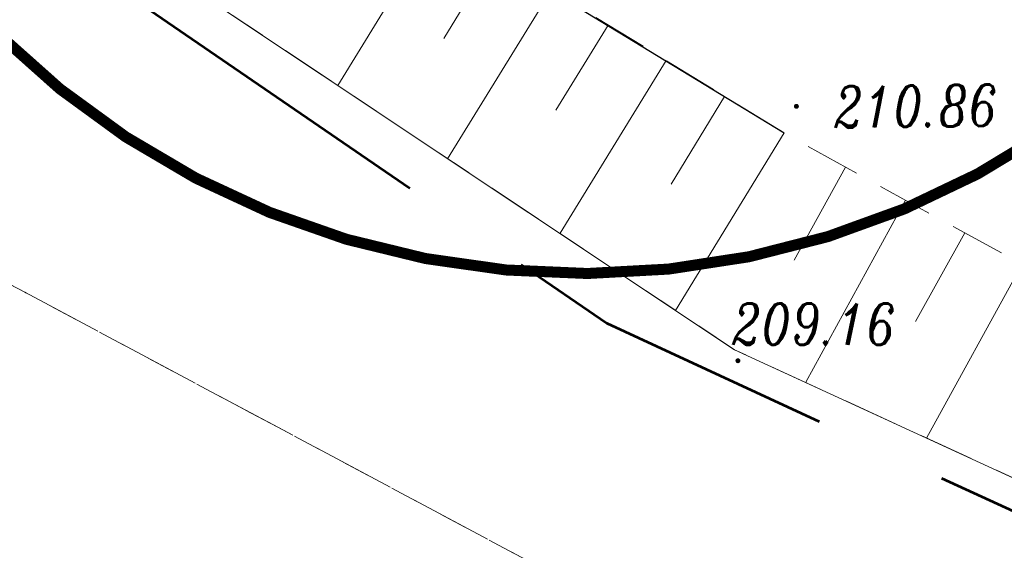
# Model space of a CAD drawing. Header units: metres. Extents: x 7415312 to 7415578, y 5538064 to 5538378.
# Tile 18 of 83: x 7415410 to 7415428, y 5538180 to 5538190. Entities that reach past the tile are written whole.
import ezdxf

# ---------------------------------------------------------------- set-up
doc = ezdxf.new("R2010")
doc.units = ezdxf.units.M
doc.header["$MEASUREMENT"] = 0
for name, pattern in [('1.0_0.5', [1.5, 1, -0.5]), ('DGN Style 3', [8.565382, 6.11813, -2.447252]), ('EGBK02-500', [2, 1.5, -0.5]), ('EGBU01-500', [1, 0.5, -0.5]), ('mz1.0_0.5', [1.5, 1, -0.5])]:
    doc.linetypes.add(name, pattern=pattern)
for name, color, linetype, lineweight in [('_LL_CIENKA', 7, 'Continuous', 25), ('_LL_PRZERYWANA', 7, 'mz1.0_0.5', 18), ('BUBZ01', 7, 'Continuous', 0), ('EGBK02', 7, 'Continuous', 0), ('EGBU01', 7, 'Continuous', 0), ('LIN_Linie Rozgraniczajace', 3, 'Continuous', 53), ('pikieta sztuczna', 7, 'Continuous', 0), ('pikieta sztuczna-Atr2', 7, 'Continuous', 0), ('woda stojąca', 7, 'Continuous', 0)]:
    doc.layers.add(name, color=color, linetype=linetype, lineweight=lineweight)
doc.styles.get("Standard").update_dxf_attribs({"font": 'Working1250.shx', "width": 0.75})

# ---------------------------------------------------------------- blocks, each defined once
blk = doc.blocks.new('PW01_1')
at = {"layer": 'pikieta sztuczna', "linetype": 'Continuous', "lineweight": 13}
h = blk.add_hatch(color=7, dxfattribs=at)
edge = h.paths.add_edge_path()
edge.add_arc((0, 0), 0.45, 0, 360)

msp = doc.modelspace()

# ---------------------------------------------------------------- linework, layer by layer
at = {"layer": '_LL_CIENKA'}
msp.add_lwpolyline([(7415411.834, 5538195.185), (7415423.59, 5538188.03)], dxfattribs=at)
at = {"layer": '_LL_PRZERYWANA', "color": 2, "elevation": 496.758}
msp.add_lwpolyline([(7415404.906, 5538201.863, 0.2, 0.2, 1.043517), (7415435.026, 5538200.557, 0.2, 0.2, 0.958316), (7415404.906, 5538201.863, 0.2, 0.2, 0)], format="xyseb", close=True, dxfattribs=at)
at = {"layer": 'BUBZ01', "color": 7, "linetype": '1.0_0.5', "lineweight": 13, "flags": 128}
msp.add_lwpolyline([(7415339.827, 5538285.235), (7415340.29, 5538284.82), (7415342.12, 5538282.81), (7415344, 5538280.54), (7415346.02, 5538277.97), (7415348.02, 5538275.31), (7415349.95, 5538272.4), (7415351.17, 5538270.56), (7415353.24, 5538267.45), (7415354.44, 5538265.59), (7415356.95, 5538261.68), (7415359.74, 5538257.21), (7415362.86, 5538252.13), (7415363.52, 5538251.05), (7415364.64, 5538249.02), (7415367.11, 5538244.71), (7415367.84, 5538243.67), (7415369.82, 5538240.34), (7415372.25, 5538236.1), (7415373.8, 5538233.41), (7415375.26, 5538231.02), (7415376.23, 5538229.4), (7415377.75, 5538226.89), (7415379.29, 5538224.44), (7415380.59, 5538222.28), (7415382.68, 5538218.73), (7415383.63, 5538217.33), (7415385.07, 5538215.04), (7415385.7, 5538214.19), (7415387.77, 5538211.15), (7415388.79, 5538209.85), (7415389.97, 5538208.49), (7415390.92, 5538207.5), (7415393.26, 5538204.96), (7415398.71, 5538200.32), (7415404.01, 5538196.54), (7415422.69, 5538184.1), (7415436.27, 5538177.85), (7415447.02, 5538172.92), (7415443.66, 5538175.79), (7415432.48, 5538183.13), (7415423.75, 5538187.93), (7415413.56, 5538194.18), (7415401.79, 5538201.09), (7415396.57, 5538205.43), (7415391.73, 5538209.46), (7415390.28, 5538210.84), (7415389.38, 5538212.08), (7415387.39, 5538214.85), (7415386.02, 5538216.91), (7415385.14, 5538218.21), (7415383.86, 5538220.26), (7415381.8, 5538223.41), (7415380.41, 5538225.67), (7415377.62, 5538230.16), (7415375.67, 5538233.28), (7415374.19, 5538235.73), (7415371.83, 5538239.65), (7415370.99, 5538241.33), (7415368.67, 5538245.08), (7415366.6, 5538248.19), (7415363.4, 5538252.97), (7415361.24, 5538256.33), (7415359.46, 5538259.01), (7415357, 5538262.98), (7415354.35, 5538267.07), (7415352.6, 5538269.89), (7415351.95, 5538270.86), (7415350.55, 5538273.04), (7415349.82, 5538274.16), (7415348.33, 5538276.37), (7415347.48, 5538277.51), (7415345.57, 5538280.06), (7415344.33, 5538281.67), (7415343.2, 5538282.99), (7415341.97, 5538284.32), (7415340.83, 5538285.47), (7415340.1, 5538286.28), (7415339.81, 5538286.553)], dxfattribs=at)
msp.add_lwpolyline([(7415339.827, 5538285.235), (7415340.29, 5538284.82), (7415342.12, 5538282.81), (7415344, 5538280.54), (7415346.02, 5538277.97), (7415348.02, 5538275.31), (7415349.95, 5538272.4), (7415351.17, 5538270.56), (7415353.24, 5538267.45), (7415354.44, 5538265.59), (7415356.95, 5538261.68), (7415359.74, 5538257.21), (7415362.86, 5538252.13), (7415363.52, 5538251.05), (7415364.64, 5538249.02), (7415367.11, 5538244.71), (7415367.84, 5538243.67), (7415369.82, 5538240.34), (7415372.25, 5538236.1), (7415373.8, 5538233.41), (7415375.26, 5538231.02), (7415376.23, 5538229.4), (7415377.75, 5538226.89), (7415379.29, 5538224.44), (7415380.59, 5538222.28), (7415382.68, 5538218.73), (7415383.63, 5538217.33), (7415385.07, 5538215.04), (7415385.7, 5538214.19), (7415387.77, 5538211.15), (7415388.79, 5538209.85), (7415389.97, 5538208.49), (7415390.92, 5538207.5), (7415393.26, 5538204.96), (7415398.71, 5538200.32), (7415404.01, 5538196.54), (7415422.69, 5538184.1), (7415436.27, 5538177.85), (7415447.02, 5538172.92), (7415443.66, 5538175.79), (7415432.48, 5538183.13), (7415423.75, 5538187.93), (7415413.56, 5538194.18), (7415401.79, 5538201.09), (7415396.57, 5538205.43), (7415391.73, 5538209.46), (7415390.28, 5538210.84), (7415389.38, 5538212.08), (7415387.39, 5538214.85), (7415386.02, 5538216.91), (7415385.14, 5538218.21), (7415383.86, 5538220.26), (7415381.8, 5538223.41), (7415380.41, 5538225.67), (7415377.62, 5538230.16), (7415375.67, 5538233.28), (7415374.19, 5538235.73), (7415371.83, 5538239.65), (7415370.99, 5538241.33), (7415368.67, 5538245.08), (7415366.6, 5538248.19), (7415363.4, 5538252.97), (7415361.24, 5538256.33), (7415359.46, 5538259.01), (7415357, 5538262.98), (7415354.35, 5538267.07), (7415352.6, 5538269.89), (7415351.95, 5538270.86), (7415350.55, 5538273.04), (7415349.82, 5538274.16), (7415348.33, 5538276.37), (7415347.48, 5538277.51), (7415345.57, 5538280.06), (7415344.33, 5538281.67), (7415343.2, 5538282.99), (7415341.97, 5538284.32), (7415340.83, 5538285.47), (7415340.1, 5538286.28), (7415339.81, 5538286.553)], dxfattribs=at)
at = {"layer": 'BUBZ01', "color": 7, "linetype": 'Continuous', "lineweight": 13, "flags": 128}
for points in [[(7415417.33, 5538191.87), (7415415.5, 5538188.89)], [(7415418.34, 5538191.25), (7415417.42, 5538189.74)], [(7415419.37, 5538190.62), (7415417.49, 5538187.56)], [(7415420.4, 5538189.98), (7415419.45, 5538188.44)], [(7415421.45, 5538189.34), (7415419.53, 5538186.21)], [(7415422.51, 5538188.69), (7415421.54, 5538187.1)], [(7415423.59, 5538188.03), (7415421.62, 5538184.81)], [(7415424.7, 5538187.41), (7415423.77, 5538185.72)], [(7415425.79, 5538186.81), (7415423.98, 5538183.51)], [(7415426.86, 5538186.22), (7415425.97, 5538184.61)], [(7415427.9, 5538185.65), (7415426.17, 5538182.5)]]:
    msp.add_lwpolyline(points, dxfattribs=at)
at = {"layer": 'EGBK02', "color": 96, "linetype": 'EGBK02-500', "lineweight": 13, "flags": 128}
for points in [[(7415388.14, 5538196.45), (7415409.83, 5538185.14)], [(7415409.83, 5538185.14), (7415447.793, 5538164.873)]]:
    msp.add_lwpolyline(points, dxfattribs=at)
at = {"layer": 'EGBU01', "color": 96, "linetype": 'EGBU01-500', "lineweight": 13, "flags": 128}
for points in [[(7415388.14, 5538196.45), (7415409.83, 5538185.14)], [(7415409.83, 5538185.14), (7415388.14, 5538196.45)], [(7415409.83, 5538185.14), (7415447.793, 5538164.873)], [(7415447.793, 5538164.873), (7415409.83, 5538185.14)]]:
    msp.add_lwpolyline(points, dxfattribs=at)
at = {"layer": 'LIN_Linie Rozgraniczajace', "color": 161, "linetype": 'DGN Style 3', "lineweight": 53, "flags": 128}
msp.add_lwpolyline([(7415339.834, 5538284.674), (7415347.21, 5538275.953), (7415357.218, 5538260.001), (7415383.166, 5538216.812), (7415390.277, 5538206.828), (7415401.333, 5538197.634), (7415420.375, 5538184.579), (7415443.998, 5538173.658), (7415461.145, 5538164.955)], dxfattribs=at)
at = {"layer": 'woda stojąca', "color": 141, "linetype": 'Continuous', "lineweight": 13, "flags": 128}
msp.add_lwpolyline([(7415436.27, 5538177.85), (7415422.69, 5538184.1), (7415404.01, 5538196.54), (7415398.71, 5538200.32), (7415393.26, 5538204.96)], dxfattribs=at)

# ---------------------------------------------------------------- block references
at = {"layer": 'pikieta sztuczna', "color": 7, "linetype": 'Continuous', "lineweight": 13, "xscale": 0.1, "yscale": 0.1, "zscale": 0.1}
for p in [(7415423.81, 5538188.51), (7415422.75, 5538183.9)]:
    msp.add_blockref('PW01_1', p, dxfattribs=at)

# ---------------------------------------------------------------- texts
at = {"layer": 'pikieta sztuczna-Atr2', "color": 7, "lineweight": 13, "insert": (7415424.493, 5538188.12), "char_height": 0.75, "attachment_point": 7, "rotation": 0.732, "line_spacing_factor": 0.6}
msp.add_mtext('\\FITALIC_1250;\\H1x;\\W0.8;210.86', dxfattribs=at)
at = {"layer": 'pikieta sztuczna-Atr2', "color": 7, "lineweight": 13, "insert": (7415422.64, 5538184.19), "char_height": 0.75, "attachment_point": 7, "line_spacing_factor": 0.6}
msp.add_mtext('\\FITALIC_1250;\\H1x;\\W0.8;209.16', dxfattribs=at)

doc.saveas('drawing.dxf')
